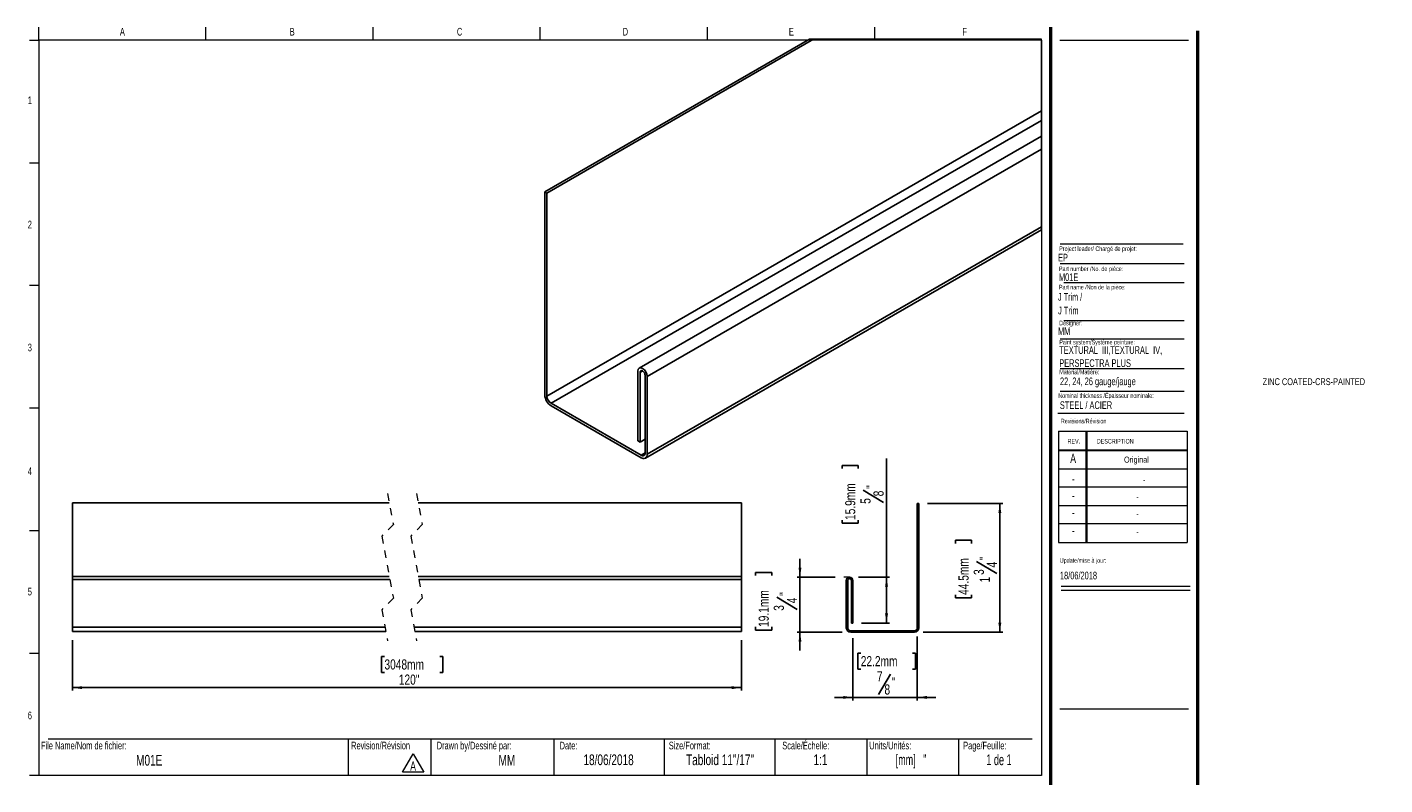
# Model space of a CAD drawing. Header units: inches. Extents: x 0 to 133, y 0 to 79.
import ezdxf

# ---------------------------------------------------------------- set-up
doc = ezdxf.new("R2010")
doc.units = ezdxf.units.IN
doc.header["$MEASUREMENT"] = 0
doc.linetypes.add('HIDDEN', pattern=[0.075, 0.05, -0.025])
doc.layers.add('FORMAT', color=7, linetype='Continuous')
doc.styles.add('SLDTEXTSTYLE0', font='TXT', dxfattribs={"width": 0.7})
doc.styles.add('SLDTEXTSTYLE1', font='TXT', dxfattribs={"width": 0.633333})
doc.styles.add('SLDTEXTSTYLE2', font='TXT', dxfattribs={"width": 0.625})
doc.styles.add('SLDTEXTSTYLE3', font='TXT', dxfattribs={"width": 0.65})
doc.styles.add('SLDTEXTSTYLE4', font='TXT', dxfattribs={"width": 0.75})
doc.dimstyles.new('SLDDIMSTYLE0', dxfattribs={"dimtxt": 0.137795, "dimasz": 0.13, "dimexe": 0, "dimexo": 0.0625, "dimgap": 0.034449, "dimtad": 1, "dimdec": 6, "dimrnd": 1e-09, "dimzin": 12, "dimdsep": 46, "dimlunit": 5, "dimtxsty": 'SLDTEXTSTYLE4', "dimsah": 1, "dimcen": 0.09, "dimadec": 0, "dimazin": 3, "dimtfac": 1, "dimtmove": 0, "dimatfit": 0, "dimfxl": 1, "dimfrac": 2, "dimtolj": 1, "dimtzin": 12, "dimarcsym": 0})
doc.dimstyles.new('SLDDIMSTYLE1', dxfattribs={"dimtxt": 0.137795, "dimasz": 0.13, "dimexe": 0, "dimexo": 0.0625, "dimgap": 0.034449, "dimtad": 1, "dimdec": 6, "dimrnd": 1e-09, "dimzin": 12, "dimdsep": 46, "dimlunit": 5, "dimtxsty": 'SLDTEXTSTYLE4', "dimsah": 1, "dimcen": 0.09, "dimadec": 0, "dimazin": 3, "dimtfac": 1, "dimtofl": 0, "dimtmove": 0, "dimatfit": 3, "dimfxl": 1, "dimfrac": 2, "dimtolj": 1, "dimtzin": 12, "dimarcsym": 0})
doc.dimstyles.new('SLDDIMSTYLE2', dxfattribs={"dimtxt": 0.137795, "dimasz": 0.13, "dimexe": 0, "dimexo": 0.0625, "dimgap": 0.034449, "dimtad": 1, "dimrnd": 1e-09, "dimzin": 12, "dimdsep": 46, "dimlunit": 5, "dimtxsty": 'SLDTEXTSTYLE4', "dimsah": 1, "dimcen": 0.09, "dimadec": 0, "dimazin": 3, "dimtfac": 1, "dimtofl": 0, "dimtmove": 0, "dimatfit": 3, "dimfxl": 1, "dimfrac": 2, "dimtolj": 1, "dimtzin": 12, "dimarcsym": 0})

# ---------------------------------------------------------------- blocks, each defined once
blk = doc.blocks.new('SW_NOTE_0')
at = {"color": 0, "linetype": 'Continuous', "lineweight": 0}
for p, q in [((-0.096, 0.015), (0.049, 0.266)), ((0.049, 0.266), (0.194, 0.015)), ((0.194, 0.015), (-0.096, 0.015))]:
    blk.add_line(p, q, dxfattribs=at)
at = {"color": 0, "linetype": 'Continuous', "lineweight": 0, "insert": (0.049, 0.161), "char_height": 0.125, "attachment_point": 2, "style": 'SLDTEXTSTYLE0'}
blk.add_mtext('A', dxfattribs=at)
blk = doc.blocks.new('SW_NOTE_1')
at = {"layer": 'FORMAT', "color": 0, "char_height": 0.10417, "attachment_point": 1, "style": 'SLDTEXTSTYLE0'}
for s, insert in [('TEXTURAL  III,TEXTURAL  IV,', (0, 0.134)), ('PERSPECTRA PLUS', (0, -0.044))]:
    blk.add_mtext(s, dxfattribs=dict(at, insert=insert))
blk = doc.blocks.new('_D')
at = {"layer": 'FORMAT'}
for p, q in [((10.97, 3.217), (10.97, 3.467)), ((10.367, 3.24), (10.367, 3.281)), ((10.367, 3.281), (10.586, 3.281)), ((10.586, 3.281), (10.586, 3.24)), ((11.448, 3.217), (10.931, 3.217)), ((10.97, 3.217), (10.97, 2.467)), ((10.654, 2.943), (10.93, 2.778)), ((10.367, 2.539), (10.367, 2.497)), ((10.367, 2.497), (10.586, 2.497)), ((10.586, 2.497), (10.586, 2.539)), ((11.541, 2.467), (10.931, 2.467)), ((10.97, 2.467), (10.97, 2.217))]:
    blk.add_line(p, q, dxfattribs=at)
for points in [[(10.97, 3.217), (10.99, 3.347), (10.95, 3.347)], [(10.97, 2.467), (10.95, 2.337), (10.99, 2.337)]]:
    blk.add_solid(points, dxfattribs=at)
at = {"layer": 'FORMAT', "attachment_point": 1, "rotation": 90, "style": 'SLDTEXTSTYLE4'}
for s, insert, char_height in [('19.1mm', (10.408, 2.539), 0.1378), ('"', (10.695, 2.962), 0.138), ('4', (10.792, 2.861), 0.138), ('3', (10.614, 2.759), 0.138)]:
    blk.add_mtext(s, dxfattribs=dict(at, insert=insert, char_height=char_height))
blk = doc.blocks.new('_D_1')
at = {"layer": 'FORMAT'}
for p, q in [((12.146, 3.217), (12.146, 4.828)), ((11.543, 4.693), (11.543, 4.735)), ((11.543, 4.735), (11.762, 4.735)), ((11.762, 4.735), (11.762, 4.693)), ((11.83, 4.397), (12.106, 4.232)), ((11.543, 3.993), (11.543, 3.951)), ((11.543, 3.951), (11.762, 3.951)), ((11.762, 3.951), (11.762, 3.993)), ((11.763, 3.217), (12.186, 3.217)), ((12.146, 2.592), (12.146, 3.217)), ((11.807, 2.592), (12.186, 2.592))]:
    blk.add_line(p, q, dxfattribs=at)
for points in [[(12.146, 3.217), (12.126, 3.087), (12.166, 3.087)], [(12.146, 2.592), (12.166, 2.722), (12.126, 2.722)]]:
    blk.add_solid(points, dxfattribs=at)
at = {"layer": 'FORMAT', "attachment_point": 1, "rotation": 90, "style": 'SLDTEXTSTYLE4'}
for s, insert, char_height in [('15.9mm', (11.584, 3.993), 0.1378), ('"', (11.871, 4.416), 0.138), ('5', (11.791, 4.213), 0.138), ('8', (11.969, 4.315), 0.138)]:
    blk.add_mtext(s, dxfattribs=dict(at, insert=insert, char_height=char_height))
blk = doc.blocks.new('_D_2')
at = {"layer": 'FORMAT'}
for p, q in [((12.702, 4.217), (13.726, 4.217)), ((13.686, 4.217), (13.686, 2.467)), ((13.083, 3.675), (13.083, 3.717)), ((13.083, 3.717), (13.302, 3.717)), ((13.302, 3.717), (13.302, 3.675)), ((13.37, 3.43), (13.646, 3.265)), ((13.083, 2.975), (13.083, 2.933)), ((13.302, 2.933), (13.302, 2.975)), ((13.083, 2.933), (13.302, 2.933)), ((12.643, 2.467), (13.726, 2.467))]:
    blk.add_line(p, q, dxfattribs=at)
for points in [[(13.686, 4.217), (13.666, 4.087), (13.706, 4.087)], [(13.686, 2.467), (13.706, 2.597), (13.666, 2.597)]]:
    blk.add_solid(points, dxfattribs=at)
at = {"layer": 'FORMAT', "attachment_point": 1, "rotation": 90, "style": 'SLDTEXTSTYLE4'}
for s, insert, char_height in [('44.5mm', (13.124, 2.975), 0.1378), ('"', (13.411, 3.449), 0.138), ('3', (13.331, 3.246), 0.138), ('4', (13.509, 3.347), 0.138), ('1', (13.413, 3.144), 0.138)]:
    blk.add_mtext(s, dxfattribs=dict(at, insert=insert, char_height=char_height))
blk = doc.blocks.new('_D_3')
at = {"layer": 'FORMAT'}
for p, q in [((12.564, 2.408), (12.564, 1.541)), ((11.689, 2.387), (11.689, 1.541)), ((11.796, 2.184), (11.754, 2.184)), ((11.754, 2.184), (11.754, 1.965)), ((12.497, 2.184), (12.539, 2.184)), ((12.539, 2.184), (12.539, 1.965)), ((11.754, 1.965), (11.796, 1.965)), ((12.201, 1.897), (12.035, 1.621)), ((12.539, 1.965), (12.497, 1.965)), ((11.689, 1.581), (11.439, 1.581)), ((11.689, 1.581), (12.564, 1.581)), ((12.564, 1.581), (12.814, 1.581))]:
    blk.add_line(p, q, dxfattribs=at)
for points in [[(11.689, 1.581), (11.559, 1.601), (11.559, 1.561)], [(12.564, 1.581), (12.694, 1.561), (12.694, 1.601)]]:
    blk.add_solid(points, dxfattribs=at)
at = {"layer": 'FORMAT', "attachment_point": 1, "style": 'SLDTEXTSTYLE4'}
for s, insert, char_height in [('22.2mm', (11.796, 2.143), 0.1378), ('7', (12.016, 1.937), 0.138), ('"', (12.22, 1.856), 0.138), ('8', (12.118, 1.758), 0.138)]:
    blk.add_mtext(s, dxfattribs=dict(at, insert=insert, char_height=char_height))
blk = doc.blocks.new('_D_4')
at = {"layer": 'FORMAT'}
for p, q in [((1.083, 2.359), (1.083, 1.675)), ((10.173, 2.359), (10.173, 1.675)), ((5.323, 2.139), (5.281, 2.139)), ((5.281, 2.139), (5.281, 1.92)), ((6.075, 2.139), (6.117, 2.139)), ((6.117, 2.139), (6.117, 1.92)), ((5.281, 1.92), (5.323, 1.92)), ((6.117, 1.92), (6.075, 1.92)), ((1.083, 1.714), (10.173, 1.714))]:
    blk.add_line(p, q, dxfattribs=at)
for points in [[(1.083, 1.714), (1.213, 1.694), (1.213, 1.734)], [(10.173, 1.714), (10.043, 1.734), (10.043, 1.694)]]:
    blk.add_solid(points, dxfattribs=at)
at = {"layer": 'FORMAT', "char_height": 0.1378, "attachment_point": 1, "style": 'SLDTEXTSTYLE4'}
for s, insert in [('3048mm', (5.323, 2.098)), ('120"', (5.518, 1.892))]:
    blk.add_mtext(s, dxfattribs=dict(at, insert=insert))

msp = doc.modelspace()

# ---------------------------------------------------------------- linework, layer by layer
at = {"color": 7, "linetype": 'Continuous', "lineweight": 18}
for p, q in [((0.6262516, 10.5170732), (0.6262516, 10.6939449)), ((2.8970849, 10.5170732), (2.8970849, 10.6939449)), ((5.1679183, 10.5170732), (5.1679183, 10.6939449)), ((7.4387516, 10.5170732), (7.4387516, 10.6939449)), ((9.7095849, 10.6939449), (9.7095849, 10.5170732)), ((11.9804183, 10.6939449), (11.9804183, 10.5170732)), ((0.5012516, 10.5170732), (0.6262516, 10.5170732)), ((14.2512516, 10.5170732), (0.6262516, 10.5170732)), ((0.6262516, 10.5170732), (0.6262516, 0.5170732)), ((14.2512516, 10.5170732), (14.2512516, 0.5170732)), ((14.5012516, 10.5170732), (16.2512516, 10.5170732)), ((0.5012516, 8.8504065), (0.6262516, 8.8504065)), ((14.5052809, 7.4796461), (16.192868, 7.4796461)), ((14.5578273, 7.2228331), (16.192868, 7.2228331)), ((0.5012516, 7.1837398), (0.6262516, 7.1837398)), ((14.5578273, 6.7072972), (16.192868, 6.7072972)), ((14.5052809, 6.4574028), (16.192868, 6.4574028)), ((14.5052809, 6.0531641), (16.192868, 6.0531641)), ((14.5052809, 5.7453132), (16.192868, 5.7453132)), ((0.5012516, 5.5170732), (0.6262516, 5.5170732)), ((14.4754278, 5.446808), (16.192868, 5.446808)), ((14.4811999, 5.1987495), (16.2311999, 5.1987495)), ((14.4811999, 5.1987495), (14.4811999, 3.6887495)), ((14.8561999, 5.1987495), (14.8561999, 3.6887495)), ((14.8661999, 5.1987495), (14.8661999, 3.6887495)), ((16.2311999, 5.1987495), (16.2311999, 3.6887495)), ((14.4811999, 4.9487495), (16.2311999, 4.9487495)), ((14.4811999, 4.9387495), (16.2311999, 4.9387495)), ((14.4811999, 4.6887495), (16.2311999, 4.6887495)), ((16.2311999, 4.4387495), (14.4811999, 4.4387495)), ((14.4811999, 4.1887495), (16.2311999, 4.1887495)), ((16.2311999, 3.9387495), (14.4811999, 3.9387495)), ((0.5012516, 3.8504065), (0.6262516, 3.8504065)), ((14.4811999, 3.6887495), (16.2311999, 3.6887495)), ((14.5215385, 3.094666), (16.2715385, 3.094666)), ((14.5215385, 3.0386495), (16.2715385, 3.0386495)), ((0.5012516, 2.1837398), (0.6262516, 2.1837398)), ((0.7512516, 1.0170732), (14.1262516, 1.0170732)), ((4.8316802, 1.0170732), (4.8316802, 0.5170732)), ((5.9539324, 1.0170732), (5.9539324, 0.5170732)), ((7.6262516, 1.0170732), (7.6262516, 0.5170732)), ((9.1262516, 1.0170732), (9.1262516, 0.5170732)), ((10.6262516, 1.0170732), (10.6262516, 0.5170732)), ((11.8762516, 1.0170732), (11.8762516, 0.5170732)), ((13.1262516, 1.0170732), (13.1262516, 0.5170732)), ((0.6262516, 0.5170732), (0.5012516, 0.5170732)), ((14.2512516, 0.5170732), (0.6262516, 0.5170732))]:
    msp.add_line(p, q, dxfattribs=at)
at = {"color": 7, "linetype": 'Continuous', "lineweight": 25}
for p, q in [((7.5023249, 8.4531187), (11.0981276, 10.5289373)), ((7.5305972, 8.4367955), (11.154691, 10.5289373)), ((7.5305972, 5.6758614), (14.2500963, 9.5549505)), ((7.5862782, 5.5794239), (14.2500963, 9.426364)), ((14.2500963, 9.2114212), (8.7865187, 6.0573593)), ((8.8942013, 5.9436787), (14.2500963, 9.0355734)), ((7.5023249, 8.4531187), (7.5023249, 5.6921847)), ((7.5023249, 8.4531187), (7.5305972, 8.4367955)), ((7.5305972, 8.4367955), (7.5305972, 5.6758614)), ((8.8696085, 4.8343002), (14.2500963, 7.9403874)), ((8.8942013, 4.8886671), (14.2500963, 7.9805618)), ((8.7680459, 6.016509), (8.7680459, 5.0686825)), ((8.7963182, 6.0001858), (8.7963182, 5.0523499)), ((8.865929, 4.9049903), (8.865929, 5.9600019)), ((8.8942013, 4.8886671), (8.8942013, 5.9436787)), ((7.5862782, 5.5794239), (8.8102479, 4.8728414)), ((7.5862782, 5.5467587), (8.8102479, 4.8401761)), ((8.7963182, 5.0523499), (8.7680459, 5.0686825)), ((8.7963182, 5.0523499), (8.865929, 5.0925244)), ((1.0826462, 4.2269971), (5.3883074, 4.2269971)), ((1.0826462, 4.2269971), (1.0826462, 3.2269971)), ((5.7820065, 4.2269971), (10.1731933, 4.2269971)), ((10.1731933, 4.2269971), (10.1731933, 3.2269971)), ((12.584034, 4.2169971), (12.564034, 4.2169971)), ((12.564034, 4.2169971), (12.564034, 2.5263672)), ((12.584034, 4.2169971), (12.584034, 2.5263672)), ((5.3883074, 3.2269971), (1.0826462, 3.2269971)), ((1.0826462, 3.1823908), (1.0826462, 3.2269971)), ((1.0826462, 2.5363671), (1.0826462, 3.1823908)), ((1.0826462, 3.1823908), (5.3966427, 3.1823908)), ((10.1731933, 3.2269971), (5.7820065, 3.2269971)), ((5.7903464, 3.1823908), (10.1731933, 3.1823908)), ((10.1731933, 3.1823908), (10.1731933, 3.2269971)), ((10.1731933, 2.5363671), (10.1731933, 3.1823908)), ((11.5998214, 2.5263672), (11.5998214, 3.1723908)), ((11.6198214, 2.5263672), (11.6198214, 3.1723908)), ((11.669034, 3.1723908), (11.669034, 2.5919971)), ((11.689034, 3.1723908), (11.689034, 2.5919971)), ((11.669034, 2.5919971), (11.689034, 2.5919971)), ((1.0826462, 2.4769971), (1.0826462, 2.5363671)), ((1.0826462, 2.5363671), (5.3304815, 2.5363671)), ((1.0826462, 2.4769971), (5.3415764, 2.4769971)), ((5.7241806, 2.5363671), (10.1731933, 2.5363671)), ((5.7352802, 2.4769971), (10.1731933, 2.4769971)), ((10.1731933, 2.4769971), (10.1731933, 2.5363671)), ((12.5246639, 2.4869971), (11.6591915, 2.4869971)), ((12.5246639, 2.4669971), (11.6591915, 2.4669971))]:
    msp.add_line(p, q, dxfattribs=at)
at = {"color": 7, "linetype": 'Continuous', "lineweight": 50}
for p, q in [((14.3762516, 10.6939449), (14.3762516, 0.3920732)), ((16.3762516, 0.3920732), (16.3762516, 10.6420732))]:
    msp.add_line(p, q, dxfattribs=at)
at = {"color": 8, "linetype": 'Continuous', "lineweight": 25}
for p, q in [((8.7963182, 6.0001858), (8.8311236, 6.020273)), ((8.8102479, 4.8728414), (8.865929, 4.9049809))]:
    msp.add_line(p, q, dxfattribs=at)
at = {"color": 7, "linetype": 'HIDDEN', "lineweight": 18}
for p, q in [((5.3649425, 4.3519971), (5.4436827, 3.9307372)), ((5.7586433, 4.3519971), (5.8373834, 3.9307372)), ((5.4436827, 3.9307372), (5.2862023, 3.7732569)), ((5.8373834, 3.9307372), (5.6799031, 3.7732569)), ((5.2862023, 3.7732569), (5.4436827, 2.9307372)), ((5.6799031, 3.7732569), (5.8373834, 2.9307372)), ((5.4436827, 2.9307372), (5.2862023, 2.7732569)), ((5.2862023, 2.7732569), (5.3649425, 2.3519971)), ((5.8373834, 2.9307372), (5.6799031, 2.7732569)), ((5.6799031, 2.7732569), (5.7586433, 2.3519971))]:
    msp.add_line(p, q, dxfattribs=at)
at = {"color": 7, "linetype": 'Continuous', "lineweight": 18, "flags": 128}
msp.add_lwpolyline([(14.2500963, 7.9403874), (14.2500963, 7.9805618), (14.2500963, 9.0355734), (14.2500963, 9.2114212), (14.2500963, 9.426364), (14.2500963, 9.5549505), (14.2500963, 10.5289373), (11.154691, 10.5289373), (11.0981276, 10.5289373)], dxfattribs=at)
at = {"color": 7, "linetype": 'Continuous', "lineweight": 25, "flags": 128}
for points in [[(8.8942013, 5.9436787), (8.8893954, 5.9743258), (8.8757285, 6.0058553), (8.8552658, 6.0334611), (8.8311236, 6.0529382), (8.8069814, 6.0613298), (8.7865187, 6.0573499), (8.7728331, 6.0416181), (8.7680459, 6.016509)], [(8.865929, 5.9600019), (8.8632632, 5.9769071), (8.8557352, 5.9943004), (8.8444337, 6.0095348), (8.8311236, 6.020273), (8.8178135, 6.02491), (8.806512, 6.0227135), (8.7989653, 6.014031), (8.7963182, 6.0001858)]]:
    msp.add_lwpolyline(points, dxfattribs=at)
at = {"color": 7, "linetype": 'Continuous', "lineweight": 25}
for centre, radius, start, end in [((7.6846129, 5.7004724), 0.1824763, 182.60317647, 237.391899), ((7.6514817, 5.6813644), 0.1210097, 182.60645237, 237.39608504), ((8.8319815, 4.8994929), 0.0343897, 230.80376704, 9.198525), ((8.8430197, 4.8803582), 0.0518516, 230.79984517, 9.22109267), ((11.6444277, 3.1723908), 0.0446063, 0, 180), ((11.6444277, 3.1723908), 0.0246063, 0, 180), ((11.6591915, 2.5263672), 0.0593701, 180, 270), ((11.6591915, 2.5263672), 0.0393701, 180, 270), ((12.5246639, 2.5263672), 0.0593701, 270, 0), ((12.5246639, 2.5263672), 0.0393701, 270, 0)]:
    msp.add_arc(centre, radius, start, end, dxfattribs=at)
at = {"layer": 'FORMAT', "color": 250, "lineweight": 18, "true_color": 0x454545}
msp.add_line((14.5052809, 7.7477891), (16.1756542, 7.7477891), dxfattribs=at)
at = {"layer": 'FORMAT', "lineweight": 18}
for p, q in [((11.6444277, 3.2169971), (11.5659366, 3.2169971)), ((14.5012516, 1.4265536), (16.2512516, 1.4265536))]:
    msp.add_line(p, q, dxfattribs=at)

# ---------------------------------------------------------------- block references
at = {"color": 7, "linetype": 'Continuous', "lineweight": 0}
msp.add_blockref('SW_NOTE_0', (5.6629239, 0.5500403), dxfattribs=at)
at = {"layer": 'FORMAT'}
msp.add_blockref('SW_NOTE_1', (14.4936793, 6.2219515), dxfattribs=at)

# ---------------------------------------------------------------- texts
at = {"color": 7, "linetype": 'Continuous', "lineweight": 0}
for s, insert, char_height, attachment_point, style in [('A', (1.7614258, 10.6839024), 0.1041667, 2, 'SLDTEXTSTYLE0'), ('B', (4.0695891, 10.6839024), 0.1041667, 2, 'SLDTEXTSTYLE0'), ('C', (6.3441318, 10.6839024), 0.1041667, 2, 'SLDTEXTSTYLE0'), ('D', (8.5974733, 10.6839024), 0.1041667, 2, 'SLDTEXTSTYLE0'), ('E', (10.8526565, 10.6839024), 0.1041667, 2, 'SLDTEXTSTYLE0'), ('F', (13.2074254, 10.6839024), 0.1041667, 2, 'SLDTEXTSTYLE0'), ('1', (0.5037246, 9.7518248), 0.1041667, 2, 'SLDTEXTSTYLE0'), ('2', (0.5037246, 8.0618626), 0.1041667, 2, 'SLDTEXTSTYLE0'), ('EP', (14.4770103, 7.6126145), 0.10416667, 1, 'SLDTEXTSTYLE0'), ('Project leader/ Chargé de projet:', (14.4927736, 7.7128037), 0.0625, 1, 'SLDTEXTSTYLE0'), ('Part number /No. de pièce:', (14.4892638, 7.4395042), 0.0625, 1, 'SLDTEXTSTYLE0'), ('M01E', (14.4892638, 7.3462932), 0.10416667, 1, 'SLDTEXTSTYLE0'), ('Designer:', (14.4927736, 6.7027068), 0.0625, 1, 'SLDTEXTSTYLE0'), ('MM', (14.4770103, 6.6115619), 0.10416667, 1, 'SLDTEXTSTYLE0'), ('3', (0.5037246, 6.3910002), 0.1041667, 2, 'SLDTEXTSTYLE0'), ('Paint system/Système peinture:', (14.4936793, 6.4423393), 0.0625, 1, 'SLDTEXTSTYLE0'), ('ZINC COATED-CRS-PAINTED', (17.2579034, 5.920721), 0.09375, 1, 'SLDTEXTSTYLE0'), ('Nominal thickness /Épaisseur nominale:', (14.4802784, 5.7152135), 0.0625, 1, 'SLDTEXTSTYLE0'), ('STEEL / ACIER', (14.5019361, 5.6065758), 0.104166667, 1, 'SLDTEXTSTYLE0'), ('Revisions/Révision', (14.5156012, 5.3694188), 0.0625, 1, 'SLDTEXTSTYLE0'), ('REV.', (14.6062312, 5.0951297), 0.0625, 1, 'SLDTEXTSTYLE0'), ('DESCRIPTION', (15.0041424, 5.0951297), 0.0625, 1, 'SLDTEXTSTYLE0'), ('A', (14.6820414, 4.8942809), 0.125, 2, 'SLDTEXTSTYLE0'), ('Original', (15.5419694, 4.8554617), 0.08333333, 2, 'SLDTEXTSTYLE0'), ('4', (0.5037246, 4.7085424), 0.1041667, 2, 'SLDTEXTSTYLE0'), ('-', (14.6833579, 4.6174037), 0.125, 2, 'SLDTEXTSTYLE0'), ('-', (15.6471739, 4.5785845), 0.0833333, 2, 'SLDTEXTSTYLE0'), ('-', (14.6833579, 4.3881653), 0.125, 2, 'SLDTEXTSTYLE0'), ('-', (15.5556728, 4.3493461), 0.0833333, 2, 'SLDTEXTSTYLE0'), ('-', (14.6833579, 4.1569001), 0.125, 2, 'SLDTEXTSTYLE0'), ('-', (15.5556728, 4.118081), 0.0833333, 2, 'SLDTEXTSTYLE0'), ('-', (14.6833579, 3.9142956), 0.125, 2, 'SLDTEXTSTYLE0'), ('-', (15.5556728, 3.8754764), 0.0833333, 2, 'SLDTEXTSTYLE0'), ('Update/mise à jour:', (14.5009021, 3.4746831), 0.0625, 1, 'SLDTEXTSTYLE0'), ('18/06/2018', (14.5029298, 3.2903145), 0.10416667, 1, 'SLDTEXTSTYLE0'), ('5', (0.5037246, 3.0715769), 0.1041667, 2, 'SLDTEXTSTYLE0'), ('6', (0.5037246, 1.3878409), 0.1041667, 2, 'SLDTEXTSTYLE0'), ('File Name/Nom de fichier:', (0.6549319, 0.9786785), 0.104166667, 1, 'SLDTEXTSTYLE0'), ('Revision/Révision', (4.8700984, 0.9786785), 0.104166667, 1, 'SLDTEXTSTYLE0'), ('Drawn by/Dessiné par:', (6.0332993, 0.9786785), 0.104166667, 1, 'SLDTEXTSTYLE0'), ('Date:', (7.7035091, 0.9786785), 0.10416667, 1, 'SLDTEXTSTYLE0'), ('Size/Format:', (9.1875093, 0.9786785), 0.104166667, 1, 'SLDTEXTSTYLE0'), ('Scale/Échelle:', (10.7293877, 0.9786785), 0.104166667, 1, 'SLDTEXTSTYLE0'), ('Units/Unités:', (11.9111167, 0.9786785), 0.104166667, 1, 'SLDTEXTSTYLE0'), ('Page/Feuille:', (13.1879976, 0.9786785), 0.104166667, 1, 'SLDTEXTSTYLE0'), ('M01E', (2.1263562, 0.7993968), 0.14583333, 2, 'SLDTEXTSTYLE0'), ('MM', (6.9863934, 0.7993968), 0.14583333, 2, 'SLDTEXTSTYLE0'), ('18/06/2018', (8.3687858, 0.805962), 0.14583333, 2, 'SLDTEXTSTYLE0'), ('Tabloid 11"/17"', (9.8831067, 0.805962), 0.145833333, 2, 'SLDTEXTSTYLE0'), ('1:1', (11.2474421, 0.805962), 0.14583333, 2, 'SLDTEXTSTYLE0'), ('[mm]   "', (12.4789981, 0.805962), 0.14583333, 2, 'SLDTEXTSTYLE2'), ('1 de 1', (13.6742198, 0.805962), 0.14583333, 2, 'SLDTEXTSTYLE1')]:
    msp.add_mtext(s, dxfattribs=dict(at, insert=insert, char_height=char_height, attachment_point=attachment_point, style=style))
at = {"layer": 'FORMAT', "attachment_point": 1}
for s, insert, char_height, style in [('Part name /Non de la pièce:', (14.4892638, 7.1904184), 0.0625, 'SLDTEXTSTYLE0'), ('J Trim /', (14.4770103, 7.0784856), 0.10416667, 'SLDTEXTSTYLE3'), ('J Trim', (14.4770103, 6.8922265), 0.10416667, 'SLDTEXTSTYLE0'), ('Material/Matière:', (14.4936793, 6.0368173), 0.0625, 'SLDTEXTSTYLE0'), ('22, 24, 26 gauge/jauge', (14.503118, 5.9304258), 0.104166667, 'SLDTEXTSTYLE0')]:
    msp.add_mtext(s, dxfattribs=dict(at, insert=insert, char_height=char_height, style=style))

# ---------------------------------------------------------------- dimensions: what is measured, and where the dimension line sits
at = {"layer": 'FORMAT'}
for base, p1, p2, dimstyle, picture, middle in [((12.1463957, 3.2169971), (11.689034, 2.5919971), (11.6444277, 3.2169971), 'SLDDIMSTYLE1', '_D_1', (12.1463957, 4.3429848)), ((13.6863962, 2.4669971), (12.584034, 4.2169971), (12.5246639, 2.4669971), 'SLDDIMSTYLE1', '_D_2', (13.6863962, 3.3249341)), ((10.9699002, 2.4669971), (11.5659366, 3.2169971), (11.6591915, 2.4669971), 'SLDDIMSTYLE0', '_D', (10.9699002, 2.88908))]:
    dim = msp.add_linear_dim(base=base, p1=p1, p2=p2, angle=90, dimstyle=dimstyle, dxfattribs=at)
    dim.commit()
    dim.dimension.update_dxf_attribs({"geometry": picture, "text_midpoint": middle, "dimtype": 160})
dim = msp.add_linear_dim(base=(12.564034, 1.5808554), p1=(11.689034, 2.5919971), p2=(12.564034, 2.5263672), dimstyle='SLDDIMSTYLE0', dxfattribs=at)
dim.commit()
dim.dimension.update_dxf_attribs({"geometry": '_D_3', "text_midpoint": (12.1463957, 1.5808554), "dimtype": 160})
dim = msp.add_linear_dim(base=(10.1731914, 1.7142072), p1=(1.0826481, 2.4769971), p2=(10.1731914, 2.4769971), angle=0, text='120"', dimstyle='SLDDIMSTYLE2', dxfattribs=at)
dim.commit()
dim.dimension.update_dxf_attribs({"geometry": '_D_4', "text_midpoint": (5.6988698, 1.7142072), "dimtype": 160})

doc.saveas('drawing.dxf')
